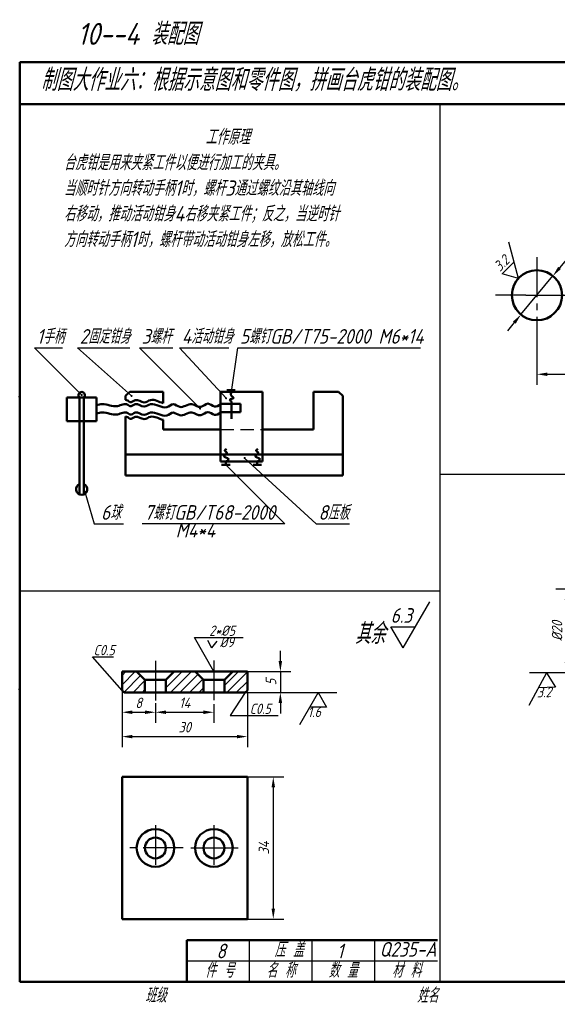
# Model space of a CAD drawing. Header units: millimetres. Extents: x 79 to 453, y 66 to 302.
# Tile 1 of 2: x 79 to 208, y 67 to 302. Entities that reach past the tile are written whole.
import ezdxf

# ---------------------------------------------------------------- set-up
doc = ezdxf.new("R2010")
doc.units = ezdxf.units.MM
doc.linetypes.add('CENTER2', pattern=[28.575, 19.05, -3.175, 3.175, -3.175])
doc.linetypes.add('DASHED2', pattern=[9.525, 6.35, -3.175])
for name, color, linetype in [('剖面线层', 7, 'Continuous'), ('尺寸层', 221, 'Continuous'), ('细实线层', 7, 'Continuous')]:
    doc.layers.add(name, color=color, linetype=linetype)
for name, color, linetype, lineweight in [('文字层', 227, 'Continuous', 20), ('点画线层', 3, 'CENTER2', 25), ('粗实线层', 7, 'Continuous', 50), ('虚线层', 2, 'DASHED2', 25)]:
    doc.layers.add(name, color=color, linetype=linetype, lineweight=lineweight)
doc.styles.add('工程字体（斜）', font='gbeitc.shx', dxfattribs={"bigfont": 'gbcbig.shx'})
doc.styles.add('工程斜体', font='gbeitc.shx', dxfattribs={"bigfont": 'gbcbig.shx'})
doc.dimstyles.new('gb35', dxfattribs={"dimtxt": 2.5, "dimasz": 2.5, "dimexe": 2.5, "dimexo": 0, "dimgap": 1, "dimtad": 1, "dimdsep": 46, "dimtxsty": '工程字体（斜）', "dimcen": 0, "dimadec": 0, "dimazin": 0, "dimtfac": 1, "dimtmove": 0, "dimatfit": 3, "dimfxl": 0, "dimarcsym": 0})

# ---------------------------------------------------------------- blocks, each defined once
blk = doc.blocks.new('*D67')
at = {"layer": 'Defpoints', "color": 0, "ltscale": 0.5}
for p in [(297.74, 234.29), (202.74, 227.78), (297.74, 217.38)]:
    blk.add_point(p, dxfattribs=at)
at = {"layer": '尺寸层', "color": 0, "lineweight": -2, "ltscale": 0.5}
for p, q in [((297.74, 234.29), (297.74, 214.88)), ((202.74, 227.78), (202.74, 214.88)), ((205.24, 217.38), (295.24, 217.38))]:
    blk.add_line(p, q, dxfattribs=at)
at = {"layer": '尺寸层', "color": 0, "ltscale": 0.5}
for points in [[(205.24, 217.8), (205.24, 216.96), (202.74, 217.38)], [(295.24, 217.8), (295.24, 216.96), (297.74, 217.38)]]:
    blk.add_solid(points, dxfattribs=at)
at = {"layer": '尺寸层', "color": 0, "ltscale": 0.5, "insert": (250.24, 219.63), "char_height": 2.5, "attachment_point": 5, "style": '工程字体（斜）'}
blk.add_mtext('95', dxfattribs=at)
blk = doc.blocks.new('*D70')
at = {"layer": 'Defpoints', "color": 0, "ltscale": 0.5}
for p in [(206.56, 240.91), (198.91, 231.66)]:
    blk.add_point(p, dxfattribs=at)
at = {"layer": '尺寸层', "color": 0, "lineweight": -2, "ltscale": 0.5}
for p, q in [((217.67, 254.34), (208.16, 242.84)), ((198.91, 231.66), (206.56, 240.91)), ((197.32, 229.74), (195.72, 227.81))]:
    blk.add_line(p, q, dxfattribs=at)
at = {"layer": '尺寸层', "color": 0, "ltscale": 0.5}
for points in [[(207.83, 243.1), (208.48, 242.57), (206.56, 240.91)], [(197, 230), (197.64, 229.47), (198.91, 231.66)]]:
    blk.add_solid(points, dxfattribs=at)
at = {"layer": '尺寸层', "color": 0, "ltscale": 0.5, "insert": (213.46, 252.77), "char_height": 2.5, "attachment_point": 5, "rotation": 50.3966, "style": '工程字体（斜）'}
blk.add_mtext('S∅12', dxfattribs=at)
blk = doc.blocks.new('粗糙度符号1')
at = {"layer": '细实线层', "ltscale": 0.5}
for p, q in [((0, 0), (6.38, 11.05)), ((0, 0), (-2.92, 5.05)), ((-2.92, 5.05), (2.92, 5.05))]:
    blk.add_line(p, q, dxfattribs=at)
at = {"layer": '细实线层', "ltscale": 0.5, "style": '工程字体（斜）'}
blk.add_attdef('CCD', (-3, 6), '', height=3.5, dxfattribs=at)
blk = doc.blocks.new('*D73')
at = {"layer": 'Defpoints', "color": 0, "ltscale": 0.5}
for p in [(103.41, 141.75), (111.41, 138.71), (111.41, 136.52)]:
    blk.add_point(p, dxfattribs=at)
at = {"layer": '尺寸层', "color": 0, "lineweight": -2, "ltscale": 0.5}
for p, q in [((103.41, 141.75), (103.41, 134.02)), ((111.41, 138.71), (111.41, 134.02)), ((105.91, 136.52), (108.91, 136.52))]:
    blk.add_line(p, q, dxfattribs=at)
at = {"layer": '尺寸层', "color": 0, "ltscale": 0.5}
for points in [[(105.91, 136.94), (105.91, 136.1), (103.41, 136.52)], [(108.91, 136.94), (108.91, 136.1), (111.41, 136.52)]]:
    blk.add_solid(points, dxfattribs=at)
at = {"layer": '尺寸层', "color": 0, "ltscale": 0.5, "insert": (107.41, 138.77), "char_height": 2.5, "attachment_point": 5, "style": '工程字体（斜）'}
blk.add_mtext('8', dxfattribs=at)
blk = doc.blocks.new('*D74')
at = {"layer": 'Defpoints', "color": 0, "ltscale": 0.5}
for p in [(111.41, 138.71), (125.41, 138.49), (125.41, 136.52)]:
    blk.add_point(p, dxfattribs=at)
at = {"layer": '尺寸层', "color": 0, "lineweight": -2, "ltscale": 0.5}
for p, q in [((111.41, 138.71), (111.41, 134.02)), ((125.41, 138.49), (125.41, 134.02)), ((113.91, 136.52), (122.91, 136.52))]:
    blk.add_line(p, q, dxfattribs=at)
at = {"layer": '尺寸层', "color": 0, "ltscale": 0.5}
for points in [[(113.91, 136.94), (113.91, 136.1), (111.41, 136.52)], [(122.91, 136.94), (122.91, 136.1), (125.41, 136.52)]]:
    blk.add_solid(points, dxfattribs=at)
at = {"layer": '尺寸层', "color": 0, "ltscale": 0.5, "insert": (118.41, 138.77), "char_height": 2.5, "attachment_point": 5, "style": '工程字体（斜）'}
blk.add_mtext('14', dxfattribs=at)
blk = doc.blocks.new('*D75')
at = {"layer": 'Defpoints', "color": 0, "ltscale": 0.5}
for p in [(133.41, 121.05), (133.41, 87.05), (139.62, 87.05)]:
    blk.add_point(p, dxfattribs=at)
at = {"layer": '尺寸层', "color": 0, "lineweight": -2, "ltscale": 0.5}
for p, q in [((133.41, 121.05), (142.12, 121.05)), ((139.62, 118.55), (139.62, 89.55)), ((133.41, 87.05), (142.12, 87.05))]:
    blk.add_line(p, q, dxfattribs=at)
at = {"layer": '尺寸层', "color": 0, "ltscale": 0.5}
for points in [[(139.2, 118.55), (140.04, 118.55), (139.62, 121.05)], [(139.2, 89.55), (140.04, 89.55), (139.62, 87.05)]]:
    blk.add_solid(points, dxfattribs=at)
at = {"layer": '尺寸层', "color": 0, "ltscale": 0.5, "insert": (137.37, 104.05), "char_height": 2.5, "attachment_point": 5, "rotation": 90, "style": '工程字体（斜）'}
blk.add_mtext('34', dxfattribs=at)
blk = doc.blocks.new('*D76')
at = {"layer": 'Defpoints', "color": 0, "ltscale": 0.5}
for p in [(133.41, 146.25), (132.91, 141.25), (141.32, 141.25)]:
    blk.add_point(p, dxfattribs=at)
at = {"layer": '尺寸层', "color": 0, "lineweight": -2, "ltscale": 0.5}
for p, q in [((141.32, 148.75), (141.32, 151.25)), ((133.41, 146.25), (143.82, 146.25)), ((141.32, 146.25), (141.32, 141.25)), ((132.91, 141.25), (143.82, 141.25)), ((141.32, 138.75), (141.32, 136.25))]:
    blk.add_line(p, q, dxfattribs=at)
at = {"layer": '尺寸层', "color": 0, "ltscale": 0.5}
for points in [[(140.9, 148.75), (141.73, 148.75), (141.32, 146.25)], [(140.9, 138.75), (141.73, 138.75), (141.32, 141.25)]]:
    blk.add_solid(points, dxfattribs=at)
at = {"layer": '尺寸层', "color": 0, "ltscale": 0.5, "insert": (139.07, 143.75), "char_height": 2.5, "attachment_point": 5, "rotation": 90, "style": '工程字体（斜）'}
blk.add_mtext('5', dxfattribs=at)
blk = doc.blocks.new('*D65')
at = {"layer": 'Defpoints', "color": 0, "ltscale": 0.5}
for p in [(103.41, 141.25), (133.41, 141.25), (133.41, 130.69)]:
    blk.add_point(p, dxfattribs=at)
at = {"layer": '尺寸层', "color": 0, "lineweight": -2, "ltscale": 0.5}
for p, q in [((103.41, 141.25), (103.41, 128.19)), ((133.41, 141.25), (133.41, 128.19)), ((105.91, 130.69), (130.91, 130.69))]:
    blk.add_line(p, q, dxfattribs=at)
at = {"layer": '尺寸层', "color": 0, "ltscale": 0.5}
for points in [[(105.91, 131.11), (105.91, 130.28), (103.41, 130.69)], [(130.91, 131.11), (130.91, 130.28), (133.41, 130.69)]]:
    blk.add_solid(points, dxfattribs=at)
at = {"layer": '尺寸层', "color": 0, "ltscale": 0.5, "insert": (118.41, 132.94), "char_height": 2.5, "attachment_point": 5, "style": '工程字体（斜）'}
blk.add_mtext('30', dxfattribs=at)
blk = doc.blocks.new('粗糙度符号2')
at = {"layer": '细实线层', "ltscale": 0.5}
for p, q in [((0, 0), (-6.38, -11.05)), ((0, 0), (2.92, -5.05)), ((2.92, -5.05), (-2.92, -5.05))]:
    blk.add_line(p, q, dxfattribs=at)
at = {"layer": '细实线层', "ltscale": 0.5, "style": '工程字体（斜）'}
blk.add_attdef('CCD', (-3.52, -8.38), '', height=3.5, dxfattribs=at)
blk = doc.blocks.new('*D77')
at = {"layer": 'Defpoints', "color": 0, "ltscale": 0.5}
for p in [(218.27, 165.98), (209.8, 145.98), (218.27, 145.98)]:
    blk.add_point(p, dxfattribs=at)
at = {"layer": '尺寸层', "color": 0, "lineweight": -2, "ltscale": 0.5}
for p, q in [((218.27, 165.98), (207.3, 165.98)), ((209.8, 163.48), (209.8, 148.48)), ((218.27, 145.98), (207.3, 145.98))]:
    blk.add_line(p, q, dxfattribs=at)
at = {"layer": '尺寸层', "color": 0, "ltscale": 0.5}
for points in [[(209.39, 163.48), (210.22, 163.48), (209.8, 165.98)], [(209.39, 148.48), (210.22, 148.48), (209.8, 145.98)]]:
    blk.add_solid(points, dxfattribs=at)
at = {"layer": '尺寸层', "color": 0, "ltscale": 0.5, "insert": (207.55, 155.98), "char_height": 2.5, "attachment_point": 5, "rotation": 90, "style": '工程字体（斜）'}
blk.add_mtext('%%C20', dxfattribs=at)

msp = doc.modelspace()

# ---------------------------------------------------------------- hatches: boundary and pattern name
at = {"layer": '剖面线层', "ltscale": 0.5}
h = msp.add_hatch(dxfattribs=at)
h.set_pattern_fill('ANSI31', scale=0.5, style=0)
h.set_pattern_definition([(45, (-6.444, -0.4349), (-1.122532, 1.122532), [])])
h.paths.add_polyline_path([(103.408, 146.254), (103.408, 141.254), (108.908, 141.254), (108.908, 144.254), (106.908, 146.254)])
h.paths.add_polyline_path([(115.908, 146.254), (113.908, 144.254), (113.908, 141.254), (122.908, 141.254), (122.908, 144.254), (120.908, 146.254)])
h.paths.add_polyline_path([(132.908, 141.254), (133.408, 141.754), (133.408, 146.254), (129.908, 146.254), (127.908, 144.254), (127.908, 141.254)])

# ---------------------------------------------------------------- linework, layer by layer
at = {"layer": '尺寸层', "color": 7, "ltscale": 0.5}
for p, q in [((93.753, 212.401), (82.465, 223.689)), ((82.465, 223.689), (89.149, 223.689)), ((105.682, 212.2), (92.752, 223.689)), ((92.752, 223.689), (105.279, 223.689)), ((122.102, 209.168), (107.581, 223.689)), ((107.581, 223.689), (115.555, 223.689)), ((128.33, 211.63), (117.178, 223.689)), ((117.178, 223.689), (128.958, 223.689)), ((129.59, 213.2), (131.111, 223.689)), ((131.111, 223.689), (174.839, 223.689)), ((128.261, 195.696), (142.397, 181.561)), ((132.631, 197.37), (149.902, 181.561)), ((94.515, 189.251), (96.743, 181.561)), ((96.743, 181.561), (103.781, 181.561)), ((142.397, 181.561), (108.216, 181.561)), ((149.902, 181.561), (157.896, 181.561)), ((125.408, 146.254), (120.761, 154.415)), ((120.761, 154.415), (132.38, 154.415)), ((123.844, 153.741), (124.841, 151.939)), ((126.137, 153.557), (124.841, 151.939)), ((96.31, 149.773), (101.335, 149.773)), ((132.908, 141.254), (129.303, 135.741)), ((143.816, 141.254), (154.847, 141.254)), ((129.303, 135.741), (140.792, 135.741))]:
    msp.add_line(p, q, dxfattribs=at)
at = {"layer": '尺寸层', "color": 7}
for p, q in [((103.408, 141.754), (96.31, 149.773)), ((209.804, 145.982), (200.993, 145.982))]:
    msp.add_line(p, q, dxfattribs=at)
at = {"layer": '尺寸层', "color": 7, "const_width": 0.25}
for points in [[(93.628, 212.401, 1), (93.878, 212.401, 1)], [(105.557, 212.2, 1), (105.807, 212.2, 1)], [(128.205, 211.63, 1), (128.455, 211.63, 1)], [(121.977, 209.168, 1), (122.227, 209.168, 1)], [(132.631, 197.37, 1), (132.881, 197.37, 1)], [(94.39, 189.251, 1), (94.64, 189.251, 1)]]:
    msp.add_lwpolyline(points, format="xyb", close=True, dxfattribs=at)
at = {"layer": '点画线层', "color": 7, "ltscale": 0.5}
for p, q in [((202.737, 245.391), (202.737, 227.78)), ((200.05, 236.287), (241.335, 236.287)), ((111.408, 148.818), (111.408, 138.709)), ((125.408, 148.925), (125.408, 138.494)), ((111.408, 109.518), (111.408, 98.506)), ((125.408, 109.518), (125.408, 98.467)), ((118.008, 104.051), (105.131, 104.051))]:
    msp.add_line(p, q, dxfattribs=at)
at = {"layer": '点画线层', "color": 7}
msp.add_line((119.863, 104.051), (131.224, 104.051), dxfattribs=at)
at = {"layer": '粗实线层', "color": 7, "ltscale": 0.5}
for p, q in [((408.909, 292.03), (78.909, 292.03)), ((78.909, 292.03), (78.909, 282.03)), ((238.878, 282.03), (78.909, 282.03)), ((78.909, 282.03), (78.909, 72.03)), ((105.241, 213.2), (104.241, 212.2)), ((104.241, 212.2), (104.241, 211.265)), ((113.241, 213.2), (105.241, 213.2)), ((113.241, 210.492), (113.241, 213.2)), ((137.014, 213.2), (127.014, 213.2)), ((127.014, 213.2), (127.014, 196.539)), ((130.533, 213.568), (128.533, 213.568)), ((137.014, 196.539), (137.014, 213.2)), ((155.241, 213.2), (149.241, 213.2)), ((149.241, 213.2), (149.241, 204.2)), ((155.241, 213.2), (156.241, 212.2)), ((156.241, 193.2), (156.241, 212.2)), ((97.286, 211.834), (90.22, 211.834)), ((90.22, 211.834), (90.22, 206.18)), ((93.253, 211.834), (93.253, 188.635)), ((94.253, 211.834), (94.253, 188.635)), ((97.286, 206.18), (97.286, 211.834)), ((127.014, 210.336), (131.807, 210.336)), ((129.607, 206.751), (129.607, 210.881)), ((131.807, 208.336), (131.807, 210.336)), ((127.014, 208.336), (131.807, 208.336)), ((90.22, 206.18), (97.286, 206.18)), ((104.241, 207.265), (104.241, 193.2)), ((113.241, 204.2), (113.241, 206.492)), ((127.014, 204.2), (113.241, 204.2)), ((149.241, 204.2), (137.014, 204.2)), ((104.241, 198.2), (156.241, 198.2)), ((127.014, 196.539), (137.014, 196.539)), ((129.261, 195.696), (127.261, 195.696)), ((128.261, 196.539), (128.261, 195.696)), ((134.766, 195.696), (136.766, 195.696)), ((135.766, 196.539), (135.766, 195.696)), ((104.241, 193.2), (156.241, 193.2)), ((133.408, 146.254), (103.408, 146.254)), ((103.408, 146.254), (103.408, 141.754)), ((106.908, 146.254), (108.908, 144.254)), ((115.908, 146.254), (113.908, 144.254)), ((120.908, 146.254), (122.908, 144.254)), ((129.908, 146.254), (127.908, 144.254)), ((133.408, 141.754), (133.408, 146.254)), ((108.908, 144.254), (108.908, 141.254)), ((108.908, 144.254), (111.408, 144.254)), ((113.908, 144.254), (111.408, 144.254)), ((113.908, 144.254), (113.908, 141.254)), ((122.908, 144.254), (122.908, 141.254)), ((122.908, 144.254), (125.408, 144.254)), ((127.908, 144.254), (125.408, 144.254)), ((127.908, 144.254), (127.908, 141.254)), ((103.908, 141.254), (103.408, 141.754)), ((132.908, 141.254), (133.408, 141.754)), ((103.908, 141.254), (132.908, 141.254)), ((103.408, 121.051), (133.408, 121.051)), ((103.408, 87.051), (103.408, 121.051)), ((133.408, 121.051), (133.408, 87.051)), ((133.408, 87.051), (103.408, 87.051)), ((118.948, 82.03), (178.948, 82.03)), ((118.948, 72.03), (118.948, 82.03)), ((118.948, 72.03), (118.948, 82.03)), ((78.909, 72.03), (408.909, 72.03))]:
    msp.add_line(p, q, dxfattribs=at)
for centre, radius in [((202.737, 236.287), 6), ((111.408, 104.051), 4.5), ((125.408, 104.051), 4.5), ((111.408, 104.051), 2.5), ((125.408, 104.051), 2.5)]:
    msp.add_circle(centre, radius, dxfattribs=at)
for centre, radius, start, end in [((93.753, 212.401), 0.756, 311.41384, 228.58616), ((93.753, 189.886), 1.347, 111.79697, 68.20303)]:
    msp.add_arc(centre, radius, start, end, dxfattribs=at)
for points in [[(129.607, 210.881), (129.221, 211.267), (130.103, 211.711), (129.59, 212.225), (129.59, 213.2)], [(128.261, 196.539), (128.876, 197.153), (127.78, 197.814), (128.539, 198.573), (128.021, 199.092), (128.454, 199.526)], [(135.766, 196.539), (136.381, 197.153), (135.285, 197.814), (136.045, 198.573), (135.526, 199.092), (135.959, 199.526)]]:
    msp.add_spline(points, degree=3, dxfattribs=at)
for points, knots in [([(97.286, 209.947), (97.758, 210.086), (99.415, 210.572), (101.833, 209.027), (104.301, 210.722), (105.454, 209.385), (106.843, 210.853), (108.546, 209.094), (110.938, 211.121), (113.497, 208.505), (115.681, 210.695), (117.602, 208.809), (119.884, 211.096), (122.167, 208.854), (123.907, 210.985), (125.529, 209.17), (126.522, 209.893), (127.014, 210.336)], [0, 0, 0, 0, 1.4448384, 5.0646717, 7.5624961, 8.1922754, 9.5534331, 11.7674283, 13.4113489, 17.372977, 19.0708415, 20.6953464, 23.6551151, 25.9288363, 27.7928936, 29.5034967, 31.2007674, 31.2007674, 31.2007674, 31.2007674]), ([(104.241, 211.265), (104.426, 211.256), (104.791, 211.154), (105.454, 210.385), (106.843, 211.853), (108.546, 210.094), (110.651, 211.877), (112.25, 210.689), (113.241, 210.492)], [6.9729857, 6.9729857, 6.9729857, 6.9729857, 7.5624961, 8.1922754, 9.5534331, 11.7674283, 13.4113489, 16.4328574, 16.4328574, 16.4328574, 16.4328574]), ([(97.286, 207.947), (97.758, 208.086), (99.415, 208.572), (101.833, 207.027), (104.301, 208.722), (105.454, 207.385), (106.843, 208.853), (108.546, 207.094), (110.938, 209.121), (113.497, 206.505), (115.681, 208.695), (117.602, 206.809), (119.884, 209.096), (122.167, 206.854), (123.907, 208.985), (125.529, 207.17), (126.522, 207.893), (127.014, 208.336)], [0, 0, 0, 0, 1.4448384, 5.0646717, 7.5624961, 8.1922754, 9.5534331, 11.7674283, 13.4113489, 17.372977, 19.0708415, 20.6953464, 23.6551151, 25.9288363, 27.7928936, 29.5034967, 31.2007674, 31.2007674, 31.2007674, 31.2007674]), ([(104.241, 207.265), (104.426, 207.256), (104.791, 207.154), (105.454, 206.385), (106.843, 207.853), (108.546, 206.094), (110.651, 207.877), (112.25, 206.689), (113.241, 206.492)], [6.9729857, 6.9729857, 6.9729857, 6.9729857, 7.5624961, 8.1922754, 9.5534331, 11.7674283, 13.4113489, 16.4328574, 16.4328574, 16.4328574, 16.4328574])]:
    msp.add_open_spline(points, degree=3, knots=knots, dxfattribs=at)
at = {"layer": '粗实线层', "color": 7}
for p in [(78.909, 212.03), (78.909, 142.03)]:
    msp.add_point(p, dxfattribs=at)
at = {"layer": '细实线层', "color": 7, "ltscale": 0.5}
for p, q in [((179.505, 282.03), (179.505, 72.03)), ((408.909, 193.371), (179.505, 193.371)), ((179.505, 165.518), (78.909, 165.518)), ((133.948, 72.03), (133.948, 82.03)), ((148.948, 72.03), (148.948, 82.03)), ((163.948, 72.03), (163.948, 82.03)), ((118.948, 77.03), (178.948, 77.03))]:
    msp.add_line(p, q, dxfattribs=at)
at = {"layer": '细实线层'}
msp.add_line((200.05, 236.287), (192.856, 236.287), dxfattribs=at)
at = {"layer": '细实线层', "color": 7}
for p in [(78.909, 212.03), (78.909, 142.03)]:
    msp.add_point(p, dxfattribs=at)
at = {"layer": '虚线层', "color": 7, "ltscale": 0.5}
msp.add_line((127.014, 204.2), (137.014, 204.2), dxfattribs=at)

# ---------------------------------------------------------------- block references
at = {"layer": '尺寸层', "color": 7, "ltscale": 0.5, "yscale": 0.6999999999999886, "zscale": 0.7}
for name, p, xscale, rotation in [('粗糙度符号1', (198.351, 240.33), 0.6999999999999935, 44.99999999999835), ('粗糙度符号2', (205.052, 145.982), 0.7000000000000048, 1.530684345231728)]:
    msp.add_blockref(name, p, dxfattribs=dict(at, xscale=xscale, rotation=rotation)).add_auto_attribs({'CCD': '3.2'})
at = {"layer": '尺寸层', "color": 7, "ltscale": 0.5}
msp.add_blockref('粗糙度符号1', (170.716, 151.924), dxfattribs=at).add_auto_attribs({'CCD': '6.3'})
at = {"layer": '尺寸层', "color": 7, "ltscale": 0.5, "xscale": 0.6999999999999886, "yscale": 0.6999999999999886, "zscale": 0.7}
msp.add_blockref('粗糙度符号2', (150.328, 141.254), dxfattribs=at).add_auto_attribs({'CCD': '1.6'})

# ---------------------------------------------------------------- texts
at = {"layer": '尺寸层', "color": 7, "ltscale": 0.5, "attachment_point": 1, "style": '工程斜体'}
for s, insert, char_height, width in [('1手柄', (82.998, 228.202), 3.5, 6.57028), ('2固定钳身', (93.286, 228.202), 3.5, 13.52671), ('3螺杆', (108.115, 228.202), 3.5, 10.33706), ('4活动钳身', (117.711, 228.202), 3.5, 14.61855), ('5螺钉GB/T75-2000 M6*14', (131.644, 228.202), 3.5, 55.96755), ('6球', (98.386, 186.073), 3.5, 6.57028), ('7螺钉GB/T68-2000', (108.75, 186.073), 3.5, 32.08776), ('8压板', (150.435, 186.073), 3.5, 8.67859), ('M4*4', (116.259, 181.826), 3.5, 6.57028), ('其余', (159.181, 157.866), 5, 13.52671), ('2*%%C5', (124.28, 157.252), 2.45, 7.23594), ('%%C9', (126.813, 154.524), 2.45, 3.35532), ('C0.5', (96.599, 152.609), 2.45, 7.23594), ('C0.5', (133.965, 138.578), 2.45, 7.23594)]:
    msp.add_mtext(s, dxfattribs=dict(at, insert=insert, char_height=char_height, width=width))
at = {"layer": '文字层', "color": 7, "ltscale": 0.5, "style": '工程斜体'}
for s, p in [('8', (126.008, 77.641)), (' 压 盖', (138, 77.939)), ('1', (154.877, 77.641)), ('Q235-A', (165.06, 78.047)), ('件 号', (123.301, 73.02)), ('名 称', (137.96, 73.02)), ('数 量', (152.844, 73.02)), ('材 料', (168.036, 73.02))]:
    msp.add_text(s, height=3.5, dxfattribs=at).set_placement(p)
at = {"layer": '文字层', "color": 7, "style": '工程字体（斜）'}
for s, p in [('班级', (108.943, 67.061)), ('姓名', (174.025, 67.037))]:
    msp.add_text(s, height=3.5, dxfattribs=at).set_placement(p)
at = {"layer": '细实线层', "color": 7, "ltscale": 0.5, "style": '工程字体（斜）'}
for s, p in [('   10--4 装配图  ', (84.192, 296.198)), ('制图大作业六：根据示意图和零件图，拼画台虎钳的装配图。', (83.957, 285.184))]:
    msp.add_text(s, height=5.25, dxfattribs=at).set_placement(p)
at = {"layer": '细实线层', "color": 7, "ltscale": 0.5, "insert": (89.49, 276.003), "char_height": 3.675, "width": 67.01544, "attachment_point": 1, "style": '工程斜体'}
msp.add_mtext('                 工作原理\\P台虎钳是用来夹紧工件以便进行加工的夹具。\\P当顺时针方向转动手柄1时，螺杆3通过螺纹沿其轴线向右移动，推动活动钳身4右移夹紧工件；反之，当逆时针方向转动手柄1时，螺杆带动活动钳身左移，放松工件。', dxfattribs=at)

# ---------------------------------------------------------------- dimensions: what is measured, and where the dimension line sits
at = {"layer": '尺寸层', "color": 7, "ltscale": 0.5}
dim = msp.add_diameter_dim_2p(p1=(198.912, 231.665), p2=(206.562, 240.91), text='S<>', dimstyle='gb35', dxfattribs=at)
dim.commit()
dim.dimension.update_dxf_attribs({"geometry": '*D70', "text_midpoint": (215.192, 251.341), "dimtype": 163})
for base, p1, p2, picture, middle in [((297.737, 217.381), (202.737, 227.78), (297.737, 234.287), '*D67', (250.237, 219.631)), ((111.408, 136.521), (103.408, 141.754), (111.408, 138.709), '*D73', (107.408, 138.771)), ((133.408, 130.695), (103.408, 141.254), (133.408, 141.254), '*D65', (118.408, 132.945))]:
    dim = msp.add_linear_dim(base=base, p1=p1, p2=p2, dimstyle='gb35', dxfattribs=at)
    dim.commit()
    dim.dimension.update_dxf_attribs({"geometry": picture, "text_midpoint": middle})
dim = msp.add_linear_dim(base=(209.804, 145.982), p1=(218.266, 165.982), p2=(218.266, 145.982), angle=90, text='%%C<>', dimstyle='gb35', dxfattribs=at)
dim.commit()
dim.dimension.update_dxf_attribs({"geometry": '*D77', "text_midpoint": (207.554, 155.982)})
for base, p1, p2, picture, middle in [((141.316, 141.254), (133.408, 146.254), (132.908, 141.254), '*D76', (139.066, 143.754)), ((139.619, 87.051), (133.408, 121.051), (133.408, 87.051), '*D75', (137.369, 104.051))]:
    dim = msp.add_linear_dim(base=base, p1=p1, p2=p2, angle=90, dimstyle='gb35', dxfattribs=at)
    dim.commit()
    dim.dimension.update_dxf_attribs({"geometry": picture, "text_midpoint": middle})
dim = msp.add_linear_dim(base=(125.408, 136.521), p1=(111.408, 138.709), p2=(125.408, 138.494), dimstyle='gb35', override={"dimtmove": 1}, dxfattribs=at)
dim.commit()
dim.dimension.update_dxf_attribs({"geometry": '*D74', "text_midpoint": (118.408, 138.771)})

doc.saveas('drawing.dxf')
